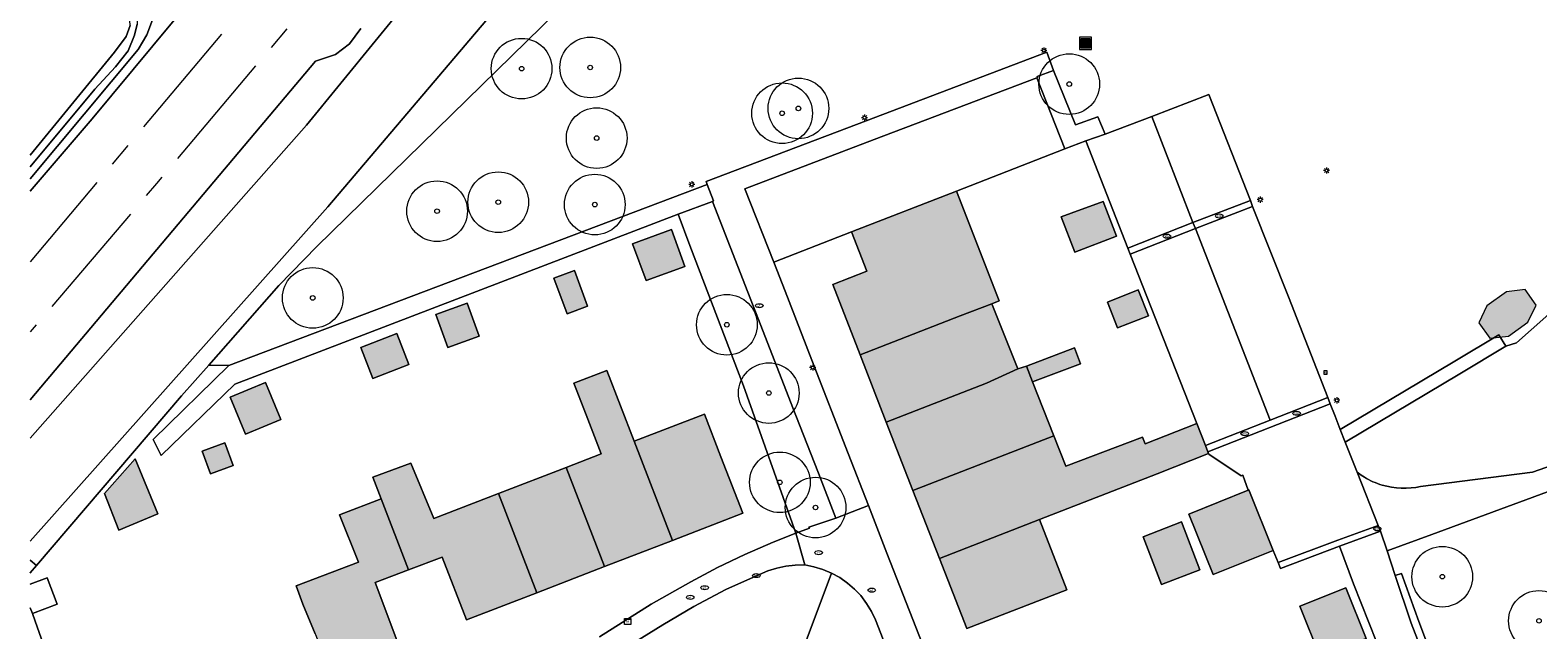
# Model space of a CAD drawing. Header units: metres. Extents: x 187482 to 189800, y 333582 to 335019.
# Tile 16 of 256: x 187483 to 187607, y 333862 to 333911. Entities that reach past the tile are written whole.
import ezdxf
from ezdxf.enums import TextEntityAlignment as Align

# ---------------------------------------------------------------- set-up
doc = ezdxf.new("R2010")
doc.units = ezdxf.units.M
doc.linetypes.add('AM-AS-SO', pattern=[16, 10, -2, 2, -2])
doc.layers.get('0').update_dxf_attribs({"color": 252, "lineweight": 18})
for name, color, linetype, lineweight in [('B-WE-AM-AS_SPOOR_TREIN-G', 252, 'AM-AS-SO', 18), ('B-WE-GR-BEPLANTING_CULTUUR_BOSPLANTSOEN-GV', 252, 'Continuous', 18), ('B-WE-GR-BEPLANTING_CULTUUR_HEESTERS-GV', 252, 'Continuous', 18), ('B-WE-GR-BOOM-S', 252, 'Continuous', 18), ('B-WE-GR-GRAS-GV', 252, 'Continuous', 18), ('B-WE-GR-HAAG-G', 252, 'GR-HAAG1-SO', 18), ('B-WE-GW-TALUD_KRUIN-G', 252, 'Continuous', 18), ('B-WE-IE-MEUBILAIR-S', 252, 'Continuous', 18), ('B-WE-IE-MEUBILAIR_WEGMEUBILAIR_AFVALBAK-S', 252, 'Continuous', 18), ('B-WE-KW-KUNSTWERK_GELUIDSWERING_SCHERM-G', 252, 'Continuous', 18), ('B-WE-OG-BEBOUWING-GV', 252, 'Continuous', 18), ('B-WE-OG-BEBOUWING_LUIFEL-GV', 252, 'Continuous', 18), ('B-WE-OG-TERREIN_BEGROEID-GV', 252, 'Continuous', 18), ('B-WE-OG-TERREIN_ERF-GV', 252, 'Continuous', 18), ('B-WE-VH-GESLOTENVERHARDING_ASFALT-GV', 252, 'Continuous', 18), ('B-WE-VH-HALFVERHARDING-GV', 252, 'Continuous', 18), ('B-WE-VH-ONVERHARD-GV', 252, 'Continuous', 18), ('B-WE-VH-OPENVERHARDING_BETONSTRAATSTEEN-GV', 252, 'Continuous', 18), ('B-WE-VH-OPENVERHARDING_TEGEL-GV', 252, 'Continuous', 18)]:
    doc.layers.add(name, color=color, linetype=linetype, lineweight=lineweight)
doc.layers.add('B-WE-OG-BEBOUWING-V', color=7, linetype='Continuous', lineweight=18, true_color=0xf0f0f0)
doc.styles.add('NLCS-ISO', font='NLCS-ISO.ttf')
doc.linetypes.add('GR-HAAG1-SO', pattern='A,6,[176,NLCS.SHX,S=0.125,R=0,X=0,Y=0],-2', length=8)

# ---------------------------------------------------------------- blocks, each defined once
blk = doc.blocks.new('SIE-WEG_AFVALBAK-SO')
h = blk.add_hatch(color=256)
h.dxf.hatch_style = 1
h.paths.add_polyline_path([(-1.5, -1.5), (1.5, -1.5), (1.5, 1.5), (-1.5, 1.5)])
for points in [[(-2, -2), (2, -2), (2, 2), (-2, 2)], [(-1.5, -1.5), (1.5, -1.5), (1.5, 1.5), (-1.5, 1.5)]]:
    blk.add_lwpolyline(points, close=True)
blk = doc.blocks.new('SIE-MEUBILAIR_BORD_VERKEER-SO')
blk.add_lwpolyline([(-0.5625, -0.5625), (0.5625, -0.5625), (0.5625, 0.5625), (-0.5625, 0.5625)], close=True)
at = {"style": 'NLCS-ISO'}
blk.add_text('vb', height=0.75, dxfattribs=at).set_placement((0, 0), align=Align.MIDDLE_CENTER)
blk = doc.blocks.new('SIE-MEUBILAIR_KAST_ELEKTRA-SO')
for points in [[(-1, 1), (1, 1), (1, 0.84), (-1, 0.84)], [(-1, 0.76), (1, 0.76), (1, -1), (-1, -1)]]:
    blk.add_lwpolyline(points, close=True)
at = {"style": 'NLCS-ISO'}
blk.add_text('et', height=0.75, dxfattribs=at).set_placement((0, 0), align=Align.MIDDLE_CENTER)
blk = doc.blocks.new('SIE-MEUBILAIR_PAAL_LICHTMAST-SO')
for points in [[(-0.62, 0), (-1, 0)], [(-0.71, 0.71), (-0.44, 0.44)], [(0, 1), (0, 0.62)], [(0.44, 0.44), (0.71, 0.71)], [(1, 0), (0.62, 0)], [(-0.71, -0.71), (-0.44, -0.44)], [(0, -0.62), (0, -1)], [(0.44, -0.44), (0.71, -0.71)]]:
    blk.add_lwpolyline(points)
blk.add_circle((0, 0), 0.5)
blk = doc.blocks.new('SIE-MEUBILAIR_PUT_KOLK-SO')
blk.add_ellipse((0, 0), major_axis=(1.25, 0), ratio=0.54)
at = {"style": 'NLCS-ISO'}
blk.add_text('klk', height=0.75, dxfattribs=at).set_placement((0.03, 0), align=Align.MIDDLE_CENTER)
blk = doc.blocks.new('SIE-MEUBILAIR_PUT_WATERLEIDINGPUT-SO')
blk.add_ellipse((0, 0), major_axis=(1.25, 0), ratio=0.54)
at = {"style": 'NLCS-ISO'}
blk.add_text('wl', height=0.75, dxfattribs=at).set_placement((-0.14, 0), align=Align.MIDDLE_CENTER)
blk = doc.blocks.new('SIE-MEUBILAIR_PUT_RIOOLPUT-SO')
blk.add_ellipse((0, 0), major_axis=(1.25, 0), ratio=0.54)
at = {"style": 'NLCS-ISO'}
blk.add_text('ri', height=0.75, dxfattribs=at).set_placement((-0.04, 0.07), align=Align.MIDDLE_CENTER)
blk = doc.blocks.new('SGR-BOOM_GBKN-SO')
at = {"color": 0, "linetype": 'ByBlock', "lineweight": 18}
for radius in [2, 0.15]:
    blk.add_circle((0, 0), radius, dxfattribs=at)

msp = doc.modelspace()

# ---------------------------------------------------------------- hatches: boundary and pattern name
at = {"layer": 'B-WE-OG-BEBOUWING-V'}
h = msp.add_hatch(color=256, dxfattribs=at)
h.dxf.hatch_style = 1
h.paths.add_polyline_path([(187559.178, 333897.99), (187550.529, 333894.625), (187551.787, 333891.391), (187548.973, 333890.296), (187551.234, 333884.485), (187559.481, 333887.694), (187562.083, 333888.707), (187562.697, 333888.946)], flags=17)
h = msp.add_hatch(color=256, dxfattribs=at)
h.dxf.hatch_style = 1
h.paths.add_polyline_path([(187568.921, 333892.965), (187572.366, 333894.279), (187571.27, 333897.146), (187568.621, 333896.174), (187567.814, 333895.866)], flags=17)
h = msp.add_hatch(color=256, dxfattribs=at)
h.dxf.hatch_style = 1
h.paths.add_polyline_path([(187535.671, 333894.814), (187532.469, 333893.639), (187533.581, 333890.608), (187536.783, 333891.783)], flags=17)
h = msp.add_hatch(color=256, dxfattribs=at)
h.dxf.hatch_style = 1
h.paths.add_polyline_path([(187525.987, 333890.814), (187527.07, 333887.868), (187528.756, 333888.488), (187527.673, 333891.434)], flags=17)
h = msp.add_hatch(color=256, dxfattribs=at)
h.dxf.hatch_style = 1
h.paths.add_polyline_path([(187575.001, 333887.703), (187574.159, 333889.839), (187571.621, 333888.838), (187572.463, 333886.702)], flags=17)
h = msp.add_hatch(color=256, dxfattribs=at)
h.dxf.hatch_style = 1
h.paths.add_polyline_path([(187604.513, 333889.678), (187602.9, 333888.524), (187602.235, 333887.139), (187603.158, 333885.863), (187604.69, 333886.029), (187606.291, 333887.176), (187606.965, 333888.596), (187606.051, 333889.869)], flags=17)
h = msp.add_hatch(color=256, dxfattribs=at)
h.dxf.hatch_style = 1
h.paths.add_polyline_path([(187516.254, 333887.823), (187517.252, 333885.08), (187519.82, 333886.014), (187518.822, 333888.757)], flags=17)
h = msp.add_hatch(color=256, dxfattribs=at)
h.dxf.hatch_style = 1
h.paths.add_polyline_path([(187553.392, 333878.939), (187561.639, 333882.148), (187564.248, 333883.322), (187562.083, 333888.707), (187559.481, 333887.694), (187551.234, 333884.485)], flags=17)
h = msp.add_hatch(color=256, dxfattribs=at)
h.dxf.hatch_style = 1
h.paths.add_polyline_path([(187510.078, 333885.09), (187511.06, 333882.546), (187514.032, 333883.694), (187513.049, 333886.238)], flags=17)
h = msp.add_hatch(color=256, dxfattribs=at)
h.dxf.hatch_style = 1
h.paths.add_polyline_path([(187564.951, 333883.56), (187565.456, 333882.268), (187569.408, 333883.757), (187568.919, 333885.055)], flags=17)
h = msp.add_hatch(color=256, dxfattribs=at)
h.dxf.hatch_style = 1
h.paths.add_polyline_path([(187527.01, 333875.197), (187530.169, 333867.019), (187535.751, 333869.175), (187532.594, 333877.355), (187530.351, 333883.197), (187527.627, 333882.152), (187528.636, 333879.525), (187529.88, 333876.306)], flags=17)
h = msp.add_hatch(color=256, dxfattribs=at)
h.dxf.hatch_style = 1
h.paths.add_polyline_path([(187553.392, 333878.939), (187555.588, 333873.292), (187567.2, 333877.808), (187565.456, 333882.268), (187564.951, 333883.56), (187564.248, 333883.322), (187561.639, 333882.148)], flags=17)
h = msp.add_hatch(color=256, dxfattribs=at)
h.dxf.hatch_style = 1
h.paths.add_polyline_path([(187500.566, 333877.929), (187503.487, 333879.141), (187502.219, 333882.198), (187499.298, 333880.986)], flags=17)
h = msp.add_hatch(color=256, dxfattribs=at)
h.dxf.hatch_style = 1
h.paths.add_polyline_path([(187535.751, 333869.175), (187541.55, 333871.414), (187539.749, 333876.078), (187538.391, 333879.594), (187532.594, 333877.355)], flags=17)
h = msp.add_hatch(color=256, dxfattribs=at)
h.dxf.hatch_style = 1
h.paths.add_polyline_path([(187575.733, 333874.673), (187579.966, 333876.336), (187579.909, 333876.481), (187579.705, 333877), (187578.989, 333878.822), (187574.735, 333877.151), (187574.52, 333877.685), (187568.182, 333875.296), (187567.2, 333877.808), (187555.588, 333873.292), (187557.77, 333867.687), (187566.018, 333870.894)], flags=17)
h = msp.add_hatch(color=256, dxfattribs=at)
h.dxf.hatch_style = 1
h.paths.add_polyline_path([(187498.857, 333877.226), (187496.978, 333876.54), (187497.664, 333874.661), (187499.543, 333875.347)], flags=17)
h = msp.add_hatch(color=256, dxfattribs=at)
h.dxf.hatch_style = 1
h.paths.add_polyline_path([(187491.457, 333875.915), (187488.935, 333873.035), (187490.122, 333870.013), (187493.332, 333871.356)], flags=17)
h = msp.add_hatch(color=256, dxfattribs=at)
h.dxf.hatch_style = 1
h.paths.add_polyline_path([(187514.004, 333866.754), (187516.775, 333867.808), (187518.778, 333862.621), (187524.578, 333864.86), (187521.42, 333873.037), (187516.101, 333870.982), (187514.181, 333875.554), (187511.055, 333874.39), (187511.746, 333872.6)], flags=17)
h = msp.add_hatch(color=256, dxfattribs=at)
h.dxf.hatch_style = 1
h.paths.add_polyline_path([(187521.42, 333873.037), (187524.578, 333864.86), (187530.169, 333867.019), (187527.01, 333875.197)], flags=17)
h = msp.add_hatch(color=256, dxfattribs=at)
h.dxf.hatch_style = 1
h.paths.add_polyline_path([(187583.282, 333873.337), (187583.233, 333873.317), (187578.328, 333871.345), (187580.33, 333866.365), (187585.285, 333868.357)], flags=17)
h = msp.add_hatch(color=256, dxfattribs=at)
h.dxf.hatch_style = 1
h.paths.add_polyline_path([(187506.309, 333861.466), (187506.331, 333861.414), (187509.441, 333853.156), (187515.164, 333855.311), (187511.249, 333865.706), (187514.004, 333866.754), (187511.746, 333872.6), (187508.322, 333871.278), (187509.886, 333867.371), (187504.731, 333865.441), (187505.289, 333863.919)], flags=17)
h = msp.add_hatch(color=256, dxfattribs=at)
h.dxf.hatch_style = 1
h.paths.add_polyline_path([(187566.018, 333870.894), (187557.77, 333867.687), (187560.02, 333861.904), (187568.267, 333865.113)], flags=17)
h = msp.add_hatch(color=256, dxfattribs=at)
h.dxf.hatch_style = 1
h.paths.add_polyline_path([(187577.729, 333870.704), (187574.557, 333869.482), (187576.078, 333865.534), (187579.25, 333866.756)], flags=17)
h = msp.add_hatch(color=256, dxfattribs=at)
h.dxf.hatch_style = 1
h.paths.add_polyline_path([(187592.941, 333861.077), (187591.273, 333865.252), (187587.497, 333863.741), (187589.164, 333859.568)], flags=17)

# ---------------------------------------------------------------- linework, layer by layer
at = {"layer": 'B-WE-AM-AS_SPOOR_TREIN-G', "flags": 128}
for points in [[(187824.369, 334305.812), (187755.863, 334217.558), (187743.5, 334201.789), (187724.013, 334177.543), (187707.075, 334157.263), (187688.211, 334135.06), (187656.566, 334097.463), (187612.137, 334044.897), (187575.676, 334002.046), (187563.794, 333987.812), (187545.282, 333966.024), (187500.604, 333913.329), (187482.806, 333892.169)], [(187657.283, 334090.785), (187650.742, 334083.617), (187627.494, 334057.064), (187602.703, 334028.162), (187589.09, 334011.919), (187585.552, 334007.808), (187567.11, 333985.962), (187535.246, 333948.479), (187493.226, 333898.623), (187482.806, 333886.386)]]:
    msp.add_lwpolyline(points, dxfattribs=at)
at = {"layer": 'B-WE-GR-BEPLANTING_CULTUUR_BOSPLANTSOEN-GV', "flags": 128}
for points in [[(187612.234, 333921.801), (187609.639, 333906.339), (187609.23, 333888.913), (187605.36, 333885.463), (187604.462, 333885.201), (187600.669, 333882.932), (187591.226, 333877.284), (187592.198, 333874.819), (187592.531, 333874.567), (187592.802, 333874.393)], [(187597.445, 333873.625), (187606.665, 333874.816), (187610.515, 333876.149)]]:
    msp.add_lwpolyline(points, dxfattribs=at)
at = {"layer": 'B-WE-GR-BEPLANTING_CULTUUR_BOSPLANTSOEN-GV'}
for points in [[(187592.802, 333874.393, 0.0633986), (187594.267, 333873.742)], [(187594.267, 333873.742, 0.1280566), (187597.445, 333873.625)]]:
    msp.add_lwpolyline(points, format="xyb", dxfattribs=at)
at = {"layer": 'B-WE-GR-BEPLANTING_CULTUUR_HEESTERS-GV', "flags": 128}
for points in [[(187600.669, 333882.932), (187604.462, 333885.201), (187603.895, 333886.148), (187600.259, 333883.973), (187590.816, 333878.325), (187591.226, 333877.284)], [(187609.861, 333829.384), (187599.561, 333856.486), (187597.282, 333862.483), (187595.864, 333866.453), (187595.353, 333866.289), (187596.671, 333862.348), (187601.003, 333851.17), (187604.966, 333840.906), (187609.246, 333829.764), (187612.423, 333821.285), (187617.67, 333807.236), (187622.067, 333795.007), (187624.535, 333788.189), (187625.336, 333788.665), (187625.239, 333788.921), (187612.927, 333821.318)]]:
    msp.add_lwpolyline(points, close=True, dxfattribs=at)
at = {"layer": 'B-WE-GR-GRAS-GV', "flags": 128}
for points in [[(187482.806, 333897.992), (187487.91, 333903.943), (187496.309, 333914.082), (187497.567, 333913.637), (187501.418, 333920.571), (187517.488, 333939.89), (187533.308, 333958.387), (187546.216, 333973.088), (187567.583, 333998.442), (187591.007, 334025.504), (187609.533, 334048.028), (187629.989, 334071.91), (187666.129, 334114.818), (187667.555, 334115.702), (187688.794, 334141.65), (187702.22, 334158.515)], [(187482.806, 333877.609), (187505.587, 333903.44), (187519.73, 333920.775), (187537.023, 333941.181), (187569.588, 333980.551), (187586.525, 334000.4), (187615.228, 334034.286), (187634.094, 334056.384), (187664.698, 334092.477), (187667.023, 334094.823), (187667.924, 334095.527), (187668.971, 334096.192), (187670.418, 334098.304)], [(187670.418, 334098.304), (187668.971, 334096.192), (187667.924, 334095.527), (187667.023, 334094.823), (187664.698, 334092.477), (187634.094, 334056.384), (187615.228, 334034.286), (187586.525, 334000.4), (187569.588, 333980.551), (187537.023, 333941.181), (187519.73, 333920.775), (187505.587, 333903.44), (187482.806, 333877.609)], [(187482.806, 333869.123), (187507.34, 333896.689), (187539.599, 333934.725), (187560.708, 333959.256), (187580.496, 333982.507), (187601.944, 334007.483), (187623.903, 334034.571), (187647.844, 334063.011), (187660.121, 334076.849), (187666.157, 334084.105), (187667.905, 334087.142), (187670.191, 334090.14)], [(187482.806, 333900.957), (187489.765, 333909.459), (187490.713, 333910.739), (187491.056, 333911.651), (187491.035, 333912.076), (187489.323, 333915.202), (187488.942, 333915.886), (187489.195, 333916.687), (187489.657, 333917.381), (187495.835, 333924.772), (187491.556, 333928.642), (187491.576, 333928.664)], [(187482.806, 333899.015), (187491.7, 333909.664), (187492.437, 333910.879), (187492.904, 333912.134), (187492.914, 333912.534), (187492.863, 333912.915), (187492.303, 333914.67), (187492.221, 333916.273), (187492.489, 333917.112), (187493.9, 333919.282), (187494.806, 333920.435), (187496.913, 333922.499), (187497.736, 333923.332), (187496.716, 333924.254)], [(187482.806, 333867.545), (187483.332, 333867.1), (187495.294, 333881.093), (187497.526, 333883.633), (187503.307, 333890.213), (187506.437, 333893.437), (187526.2, 333912.756)], [(187510.056, 333911.417), (187509.122, 333910.135), (187507.988, 333909.252), (187506.335, 333908.702), (187482.806, 333880.772)], [(187482.806, 333866.491), (187483.332, 333867.1), (187482.806, 333867.545)]]:
    msp.add_lwpolyline(points, dxfattribs=at)
at = {"layer": 'B-WE-GR-GRAS-GV'}
for points in [[(187670.191, 334090.14), (187667.905, 334087.142), (187666.157, 334084.105), (187660.121, 334076.849), (187647.844, 334063.011), (187623.903, 334034.571), (187601.944, 334007.483), (187580.496, 333982.507), (187560.708, 333959.256), (187539.599, 333934.725), (187507.34, 333896.689), (187482.806, 333869.123)], [(187496.716, 333924.254), (187494.252, 333921.327), (187493.159, 333919.887), (187491.796, 333917.906), (187491.426, 333916.815), (187491.267, 333916.021), (187491.616, 333913.42), (187491.623, 333911.752), (187491.406, 333910.844), (187490.876, 333909.562), (187489.855, 333908.238), (187488.138, 333906.407), (187482.806, 333899.986)], [(187492.904, 333912.134), (187492.437, 333910.879), (187491.7, 333909.664), (187482.806, 333899.015)], [(187482.806, 333899.986), (187488.138, 333906.407), (187489.855, 333908.238), (187490.876, 333909.562), (187491.406, 333910.844), (187491.623, 333911.752)], [(187491.056, 333911.651), (187490.713, 333910.739), (187489.765, 333909.459), (187482.806, 333900.957)]]:
    msp.add_lwpolyline(points, dxfattribs=at)
at = {"layer": 'B-WE-GR-HAAG-G', "ltscale": 0.2, "flags": 128}
msp.add_lwpolyline([(187483.229, 333862.504), (187482.987, 333863.147)], dxfattribs=at)
at = {"layer": 'B-WE-GW-TALUD_KRUIN-G', "flags": 128}
msp.add_lwpolyline([(187482.806, 333899.015), (187491.7, 333909.664), (187492.437, 333910.879), (187492.904, 333912.134), (187492.914, 333912.534), (187492.863, 333912.915), (187492.303, 333914.67), (187492.221, 333916.273), (187492.489, 333917.112), (187493.9, 333919.282), (187494.806, 333920.435), (187496.913, 333922.499), (187497.736, 333923.332)], dxfattribs=at)
at = {"layer": 'B-WE-KW-KUNSTWERK_GELUIDSWERING_SCHERM-G', "flags": 128}
msp.add_lwpolyline([(187482.806, 333866.476), (187483.332, 333867.1)], dxfattribs=at)
at = {"layer": 'B-WE-OG-BEBOUWING-GV', "flags": 128}
for points in [[(187559.178, 333897.99), (187550.529, 333894.625), (187551.787, 333891.391), (187548.973, 333890.296), (187551.234, 333884.485), (187559.481, 333887.694), (187562.083, 333888.707), (187562.697, 333888.946)], [(187568.921, 333892.965), (187572.366, 333894.279), (187571.27, 333897.146), (187568.621, 333896.174), (187567.814, 333895.866)], [(187535.671, 333894.814), (187532.469, 333893.639), (187533.581, 333890.608), (187536.783, 333891.783)], [(187525.987, 333890.814), (187527.07, 333887.868), (187528.756, 333888.488), (187527.673, 333891.434)], [(187575.001, 333887.703), (187574.159, 333889.839), (187571.621, 333888.838), (187572.463, 333886.702)], [(187516.254, 333887.823), (187517.252, 333885.08), (187519.82, 333886.014), (187518.822, 333888.757)], [(187553.392, 333878.939), (187561.639, 333882.148), (187564.248, 333883.322), (187562.083, 333888.707), (187559.481, 333887.694), (187551.234, 333884.485)], [(187510.078, 333885.09), (187511.06, 333882.546), (187514.032, 333883.694), (187513.049, 333886.238)], [(187564.951, 333883.56), (187565.456, 333882.268), (187569.408, 333883.757), (187568.919, 333885.055)], [(187527.01, 333875.197), (187530.169, 333867.019), (187535.751, 333869.175), (187532.594, 333877.355), (187530.351, 333883.197), (187527.627, 333882.152), (187528.636, 333879.525), (187529.88, 333876.306)], [(187553.392, 333878.939), (187555.588, 333873.292), (187567.2, 333877.808), (187565.456, 333882.268), (187564.951, 333883.56), (187564.248, 333883.322), (187561.639, 333882.148)], [(187500.566, 333877.929), (187503.487, 333879.141), (187502.219, 333882.198), (187499.298, 333880.986)], [(187535.751, 333869.175), (187541.55, 333871.414), (187539.749, 333876.078), (187538.391, 333879.594), (187532.594, 333877.355)], [(187575.733, 333874.673), (187579.966, 333876.336), (187579.909, 333876.481), (187579.705, 333877), (187578.989, 333878.822), (187574.735, 333877.151), (187574.52, 333877.685), (187568.182, 333875.296), (187567.2, 333877.808), (187555.588, 333873.292), (187557.77, 333867.687), (187566.018, 333870.894)], [(187498.857, 333877.226), (187496.978, 333876.54), (187497.664, 333874.661), (187499.543, 333875.347)], [(187491.457, 333875.915), (187488.935, 333873.035), (187490.122, 333870.013), (187493.332, 333871.356)], [(187514.004, 333866.754), (187516.775, 333867.808), (187518.778, 333862.621), (187524.578, 333864.86), (187521.42, 333873.037), (187516.101, 333870.982), (187514.181, 333875.554), (187511.055, 333874.39), (187511.746, 333872.6)], [(187521.42, 333873.037), (187524.578, 333864.86), (187530.169, 333867.019), (187527.01, 333875.197)], [(187583.282, 333873.337), (187583.233, 333873.317), (187578.328, 333871.345), (187580.33, 333866.365), (187585.285, 333868.357)], [(187506.309, 333861.466), (187506.331, 333861.414), (187509.441, 333853.156), (187515.164, 333855.311), (187511.249, 333865.706), (187514.004, 333866.754), (187511.746, 333872.6), (187508.322, 333871.278), (187509.886, 333867.371), (187504.731, 333865.441), (187505.289, 333863.919)], [(187566.018, 333870.894), (187557.77, 333867.687), (187560.02, 333861.904), (187568.267, 333865.113)], [(187577.729, 333870.704), (187574.557, 333869.482), (187576.078, 333865.534), (187579.25, 333866.756)], [(187592.941, 333861.077), (187591.273, 333865.252), (187587.497, 333863.741), (187589.164, 333859.568)]]:
    msp.add_lwpolyline(points, close=True, dxfattribs=at)
msp.add_lwpolyline([(187482.806, 333863.627), (187482.987, 333863.147), (187485.029, 333863.916), (187484.207, 333866.098)], dxfattribs=at)
at = {"layer": 'B-WE-OG-BEBOUWING-GV'}
msp.add_lwpolyline([(187484.207, 333866.098), (187482.806, 333865.57)], dxfattribs=at)
at = {"layer": 'B-WE-OG-BEBOUWING_LUIFEL-GV', "flags": 128}
msp.add_lwpolyline([(187604.513, 333889.678), (187602.9, 333888.524), (187602.235, 333887.139), (187603.158, 333885.863), (187604.69, 333886.029), (187606.291, 333887.176), (187606.965, 333888.596), (187606.051, 333889.869)], close=True, dxfattribs=at)
at = {"layer": 'B-WE-OG-TERREIN_BEGROEID-GV', "flags": 128}
for points in [[(187526.2, 333912.756), (187506.437, 333893.437), (187503.307, 333890.213), (187497.526, 333883.633), (187499.198, 333883.6), (187538.622, 333898.544), (187538.532, 333898.784), (187551.72, 333903.782), (187566.614, 333909.446), (187567.183, 333907.953), (187568.998, 333903.448), (187570.837, 333904.134), (187571.427, 333902.692), (187575.284, 333904.154), (187579.99, 333905.971), (187583.413, 333897.217), (187583.59, 333896.724), (187586.539, 333889.266), (187589.782, 333880.954), (187589.98, 333880.448), (187590.385, 333879.421), (187590.816, 333878.325), (187600.259, 333883.973), (187603.895, 333886.148), (187604.462, 333885.201), (187605.36, 333885.463), (187609.23, 333888.913)], [(187611.772, 333874.601), (187598.36, 333869.667), (187594.676, 333868.312), (187595.353, 333866.289), (187595.864, 333866.453), (187597.282, 333862.483), (187599.561, 333856.486), (187609.861, 333829.384)], [(187482.806, 333821.559), (187490.243, 333828.503), (187488.893, 333830.009), (187493.36, 333834), (187489.643, 333844.603), (187486.548, 333853.369), (187486.438, 333853.668), (187486.342, 333853.634), (187483.229, 333862.504), (187482.987, 333863.147), (187482.806, 333863.627)]]:
    msp.add_lwpolyline(points, dxfattribs=at)
msp.add_lwpolyline([(187542.602, 333888.029), (187539.055, 333897.142), (187536.223, 333896.09), (187537.206, 333893.494), (187541.605, 333881.924), (187545.935, 333869.775), (187547.051, 333870.19), (187547.01, 333870.27), (187549.236, 333871.003), (187547.799, 333874.715), (187545.938, 333879.491)], close=True, dxfattribs=at)
at = {"layer": 'B-WE-OG-TERREIN_ERF-GV', "flags": 128}
for points in [[(187568.116, 333901.467), (187565.788, 333907.336), (187552.377, 333902.244), (187541.724, 333898.186), (187544.106, 333892.136), (187550.529, 333894.625), (187559.178, 333897.99)], [(187578.989, 333878.822), (187573.497, 333892.803), (187573.299, 333893.291), (187569.848, 333902.141), (187568.116, 333901.467), (187559.178, 333897.99), (187562.697, 333888.946), (187562.083, 333888.707), (187564.248, 333883.322), (187564.951, 333883.56), (187568.919, 333885.055), (187569.408, 333883.757), (187565.456, 333882.268), (187567.2, 333877.808), (187568.182, 333875.296), (187574.52, 333877.685), (187574.735, 333877.151)], [(187568.921, 333892.965), (187567.814, 333895.866), (187568.621, 333896.174), (187571.27, 333897.146), (187572.366, 333894.279)], [(187533.581, 333890.608), (187532.469, 333893.639), (187535.671, 333894.814), (187536.783, 333891.783)], [(187525.987, 333890.814), (187527.673, 333891.434), (187528.756, 333888.488), (187527.07, 333887.868)], [(187575.001, 333887.703), (187572.463, 333886.702), (187571.621, 333888.838), (187574.159, 333889.839)], [(187516.254, 333887.823), (187518.822, 333888.757), (187519.82, 333886.014), (187517.252, 333885.08)], [(187510.078, 333885.09), (187513.049, 333886.238), (187514.032, 333883.694), (187511.06, 333882.546)], [(187500.566, 333877.929), (187499.298, 333880.986), (187502.219, 333882.198), (187503.487, 333879.141)], [(187497.664, 333874.661), (187496.978, 333876.54), (187498.857, 333877.226), (187499.543, 333875.347)], [(187490.122, 333870.013), (187488.935, 333873.035), (187491.457, 333875.915), (187493.332, 333871.356)], [(187577.729, 333870.704), (187579.25, 333866.756), (187576.078, 333865.534), (187574.557, 333869.482)], [(187592.941, 333861.077), (187589.164, 333859.568), (187587.497, 333863.741), (187591.273, 333865.252)]]:
    msp.add_lwpolyline(points, close=True, dxfattribs=at)
for points in [[(187529.741, 333861.221), (187534.007, 333863.924), (187537.27, 333865.773), (187539.479, 333866.929), (187541.738, 333868.006), (187544.071, 333869.031), (187545.935, 333869.775), (187541.605, 333881.924), (187537.206, 333893.494), (187536.223, 333896.09), (187499.692, 333882.072), (187493.597, 333876.19), (187492.949, 333877.501), (187499.198, 333883.6)], [(187593.805, 333860.816), (187591.912, 333865.602), (187590.754, 333868.692), (187585.884, 333866.868), (187585.687, 333867.356), (187585.285, 333868.357), (187580.33, 333866.365), (187578.328, 333871.345), (187583.233, 333873.317), (187582.779, 333874.557), (187582.654, 333874.514), (187579.994, 333876.28), (187579.966, 333876.336), (187575.733, 333874.673), (187566.018, 333870.894), (187568.267, 333865.113), (187560.02, 333861.904), (187557.77, 333867.687), (187555.588, 333873.292), (187553.392, 333878.939), (187551.234, 333884.485), (187548.973, 333890.296), (187551.787, 333891.391), (187550.529, 333894.625), (187544.106, 333892.136), (187545.056, 333889.735), (187547.247, 333884.056), (187550.25, 333876.337), (187551.917, 333872.044), (187553.443, 333868.114), (187556.384, 333860.62)], [(187506.309, 333861.466), (187505.289, 333863.919), (187504.731, 333865.441), (187509.886, 333867.371), (187508.322, 333871.278), (187511.746, 333872.6), (187511.055, 333874.39), (187514.181, 333875.554), (187516.101, 333870.982), (187521.42, 333873.037), (187527.01, 333875.197), (187529.88, 333876.306), (187528.636, 333879.525), (187527.627, 333882.152), (187530.351, 333883.197), (187532.594, 333877.355), (187538.391, 333879.594), (187539.749, 333876.078), (187541.55, 333871.414), (187535.751, 333869.175), (187530.169, 333867.019), (187524.578, 333864.86), (187518.778, 333862.621), (187516.775, 333867.808), (187514.004, 333866.754), (187511.249, 333865.706), (187515.164, 333855.311)], [(187482.806, 333865.57), (187484.207, 333866.098), (187485.029, 333863.916), (187482.987, 333863.147), (187483.229, 333862.504), (187486.342, 333853.634)]]:
    msp.add_lwpolyline(points, dxfattribs=at)
at = {"layer": 'B-WE-OG-TERREIN_ERF-GV'}
msp.add_lwpolyline([(187499.198, 333883.6), (187497.526, 333883.633), (187495.294, 333881.093), (187483.332, 333867.1), (187482.806, 333866.491)], dxfattribs=at)
at = {"layer": 'B-WE-VH-GESLOTENVERHARDING_ASFALT-GV', "flags": 128}
for points in [[(187546.525, 333860.229), (187548.886, 333866.488), (187548.171, 333866.785), (187547.422, 333866.999), (187546.671, 333867.154), (187545.886, 333867.14), (187545.119, 333867.066), (187544.368, 333866.882), (187543.628, 333866.66), (187542.936, 333866.378), (187540.174, 333865.119), (187537.527, 333863.73), (187534.964, 333862.212), (187530.712, 333859.57)], [(187553.523, 333860.026), (187552.506, 333862.615), (187552.172, 333863.318), (187551.764, 333863.98), (187551.301, 333864.619), (187550.768, 333865.166), (187550.194, 333865.658), (187549.554, 333866.108), (187548.886, 333866.488), (187546.525, 333860.229)]]:
    msp.add_lwpolyline(points, dxfattribs=at)
at = {"layer": 'B-WE-VH-HALFVERHARDING-GV'}
msp.add_lwpolyline([(187702.22, 334158.515), (187688.794, 334141.65), (187667.555, 334115.702), (187655.024, 334100.053), (187622.392, 334061.123), (187607.812, 334043.979), (187595.011, 334028.365), (187546.618, 333971.36), (187536.56, 333959.909), (187497.567, 333913.637), (187496.309, 333914.082), (187487.91, 333903.943), (187482.806, 333897.992)], dxfattribs=at)
at = {"layer": 'B-WE-VH-HALFVERHARDING-GV', "flags": 128}
msp.add_lwpolyline([(187482.806, 333880.772), (187506.335, 333908.702), (187507.988, 333909.252), (187509.122, 333910.135), (187510.056, 333911.417)], dxfattribs=at)
at = {"layer": 'B-WE-VH-ONVERHARD-GV', "flags": 128}
for points in [[(187610.515, 333876.149), (187606.665, 333874.816), (187597.445, 333873.625)], [(187592.802, 333874.393), (187592.531, 333874.567), (187592.198, 333874.819), (187593.933, 333870.416), (187594.13, 333869.946), (187594.676, 333868.312), (187598.36, 333869.667), (187611.772, 333874.601)]]:
    msp.add_lwpolyline(points, dxfattribs=at)
at = {"layer": 'B-WE-VH-ONVERHARD-GV'}
for points in [[(187594.267, 333873.742, -0.0633986), (187592.802, 333874.393)], [(187597.445, 333873.625, -0.1280566), (187594.267, 333873.742)]]:
    msp.add_lwpolyline(points, format="xyb", dxfattribs=at)
at = {"layer": 'B-WE-VH-OPENVERHARDING_BETONSTRAATSTEEN-GV', "flags": 128}
for points in [[(187570.837, 333904.134), (187568.998, 333903.448), (187567.183, 333907.953), (187565.84, 333907.453), (187565.865, 333907.367), (187565.788, 333907.336), (187568.116, 333901.467), (187569.848, 333902.141), (187571.427, 333902.692)], [(187579.99, 333905.971), (187575.284, 333904.154), (187578.676, 333895.404), (187583.413, 333897.217)], [(187575.284, 333904.154), (187571.427, 333902.692), (187569.848, 333902.141), (187573.299, 333893.291), (187578.676, 333895.404)], [(187539.055, 333897.142), (187539.145, 333897.178), (187538.622, 333898.544), (187499.198, 333883.6), (187492.949, 333877.501), (187493.597, 333876.19), (187499.692, 333882.072), (187536.223, 333896.09)], [(187583.59, 333896.724), (187583.413, 333897.217), (187578.676, 333895.404), (187578.878, 333894.895)], [(187586.539, 333889.266), (187583.59, 333896.724), (187578.878, 333894.895), (187585.042, 333879.091), (187589.782, 333880.954)], [(187578.878, 333894.895), (187578.676, 333895.404), (187573.299, 333893.291), (187573.497, 333892.803)], [(187578.878, 333894.895), (187573.497, 333892.803), (187578.989, 333878.822), (187579.705, 333877), (187585.042, 333879.091)], [(187589.98, 333880.448), (187589.782, 333880.954), (187585.042, 333879.091), (187579.705, 333877), (187579.909, 333876.481)], [(187592.198, 333874.819), (187591.226, 333877.284), (187590.816, 333878.325), (187590.385, 333879.421), (187589.98, 333880.448), (187579.909, 333876.481), (187579.966, 333876.336), (187579.994, 333876.28), (187582.654, 333874.514), (187582.779, 333874.557), (187583.233, 333873.317), (187583.282, 333873.337), (187585.285, 333868.357), (187585.687, 333867.356), (187590.626, 333869.206), (187593.933, 333870.416)], [(187594.13, 333869.946), (187593.933, 333870.416), (187590.626, 333869.206), (187585.687, 333867.356), (187585.884, 333866.868), (187590.754, 333868.692)]]:
    msp.add_lwpolyline(points, close=True, dxfattribs=at)
msp.add_lwpolyline([(187609.246, 333829.764), (187604.966, 333840.906), (187601.003, 333851.17), (187596.671, 333862.348), (187595.353, 333866.289), (187594.676, 333868.312), (187594.13, 333869.946), (187590.754, 333868.692), (187591.912, 333865.602), (187593.805, 333860.816), (187593.9, 333860.87), (187598.221, 333849.821), (187602.17, 333839.581), (187605.988, 333829.706), (187606.568, 333828.225), (187606.456, 333828.171), (187609.741, 333819.414)], dxfattribs=at)
at = {"layer": 'B-WE-VH-OPENVERHARDING_TEGEL-GV', "flags": 128}
msp.add_lwpolyline([(187545.056, 333889.735), (187544.106, 333892.136), (187541.724, 333898.186), (187552.377, 333902.244), (187565.788, 333907.336), (187565.865, 333907.367), (187565.84, 333907.453), (187567.183, 333907.953), (187566.614, 333909.446), (187551.72, 333903.782), (187538.532, 333898.784), (187538.622, 333898.544), (187539.145, 333897.178), (187539.055, 333897.142), (187542.602, 333888.029), (187545.938, 333879.491), (187547.799, 333874.715), (187549.236, 333871.003), (187551.917, 333872.044), (187550.25, 333876.337), (187547.247, 333884.056)], close=True, dxfattribs=at)
for points in [[(187556.384, 333860.62), (187553.443, 333868.114), (187551.917, 333872.044), (187549.236, 333871.003), (187547.01, 333870.27), (187547.051, 333870.19), (187545.935, 333869.775), (187546.671, 333867.154), (187547.422, 333866.999), (187548.171, 333866.785), (187548.886, 333866.488), (187549.554, 333866.108), (187550.194, 333865.658), (187550.768, 333865.166), (187551.301, 333864.619), (187551.764, 333863.98), (187552.172, 333863.318), (187552.506, 333862.615), (187553.523, 333860.026)], [(187530.712, 333859.57), (187534.964, 333862.212), (187537.527, 333863.73), (187540.174, 333865.119), (187542.936, 333866.378), (187543.628, 333866.66), (187544.368, 333866.882), (187545.119, 333867.066), (187545.886, 333867.14), (187546.671, 333867.154), (187545.935, 333869.775), (187544.071, 333869.031), (187541.738, 333868.006), (187539.479, 333866.929), (187537.27, 333865.773), (187534.007, 333863.924), (187529.741, 333861.221)]]:
    msp.add_lwpolyline(points, dxfattribs=at)

# ---------------------------------------------------------------- block references
at = {"layer": 'B-WE-GR-BOOM-S', "xscale": 1.25, "yscale": 1.25, "zscale": 1.25}
for p in [(187523.324, 333908.096), (187528.981, 333908.192), (187568.473, 333906.822), (187544.8, 333904.415), (187546.145, 333904.816), (187529.513, 333902.367), (187521.399, 333897.079), (187529.358, 333896.882), (187516.354, 333896.336), (187506.105, 333889.181), (187540.247, 333886.968), (187543.704, 333881.334), (187544.614, 333873.969), (187547.559, 333871.889), (187599.228, 333866.183), (187607.198, 333862.539)]:
    msp.add_blockref('SGR-BOOM_GBKN-SO', p, dxfattribs=at)
at = {"layer": 'B-WE-IE-MEUBILAIR-S', "xscale": 0.25, "yscale": 0.25, "zscale": 0.25}
for name, p in [('SIE-MEUBILAIR_PAAL_LICHTMAST-SO', (187566.381, 333909.6)), ('SIE-MEUBILAIR_PAAL_LICHTMAST-SO', (187551.601, 333904.05)), ('SIE-MEUBILAIR_PAAL_LICHTMAST-SO', (187589.686, 333899.693)), ('SIE-MEUBILAIR_PAAL_LICHTMAST-SO', (187537.352, 333898.551)), ('SIE-MEUBILAIR_PAAL_LICHTMAST-SO', (187584.222, 333897.288)), ('SIE-MEUBILAIR_PUT_KOLK-SO', (187580.839, 333895.941)), ('SIE-MEUBILAIR_PUT_KOLK-SO', (187576.529, 333894.274)), ('SIE-MEUBILAIR_PUT_WATERLEIDINGPUT-SO', (187542.916, 333888.538)), ('SIE-MEUBILAIR_PAAL_LICHTMAST-SO', (187547.322, 333883.434)), ('SIE-MEUBILAIR_BORD_VERKEER-SO', (187589.596, 333883.031)), ('SIE-MEUBILAIR_PAAL_LICHTMAST-SO', (187590.529, 333880.735)), ('SIE-MEUBILAIR_PUT_KOLK-SO', (187587.215, 333879.666)), ('SIE-MEUBILAIR_PUT_KOLK-SO', (187582.942, 333877.984)), ('SIE-MEUBILAIR_PUT_KOLK-SO', (187593.879, 333870.131)), ('SIE-MEUBILAIR_PUT_RIOOLPUT-SO', (187547.813, 333868.166)), ('SIE-MEUBILAIR_PUT_KOLK-SO', (187542.685, 333866.275)), ('SIE-MEUBILAIR_PUT_WATERLEIDINGPUT-SO', (187537.223, 333864.478)), ('SIE-MEUBILAIR_PUT_WATERLEIDINGPUT-SO', (187538.417, 333865.272)), ('SIE-MEUBILAIR_PUT_WATERLEIDINGPUT-SO', (187552.195, 333865.074)), ('SIE-MEUBILAIR_KAST_ELEKTRA-SO', (187532.069, 333862.487))]:
    msp.add_blockref(name, p, dxfattribs=at)
at = {"layer": 'B-WE-IE-MEUBILAIR_WEGMEUBILAIR_AFVALBAK-S', "xscale": 0.25, "yscale": 0.25, "zscale": 0.25}
msp.add_blockref('SIE-WEG_AFVALBAK-SO', (187569.813, 333910.187), dxfattribs=at)

doc.saveas('drawing.dxf')
